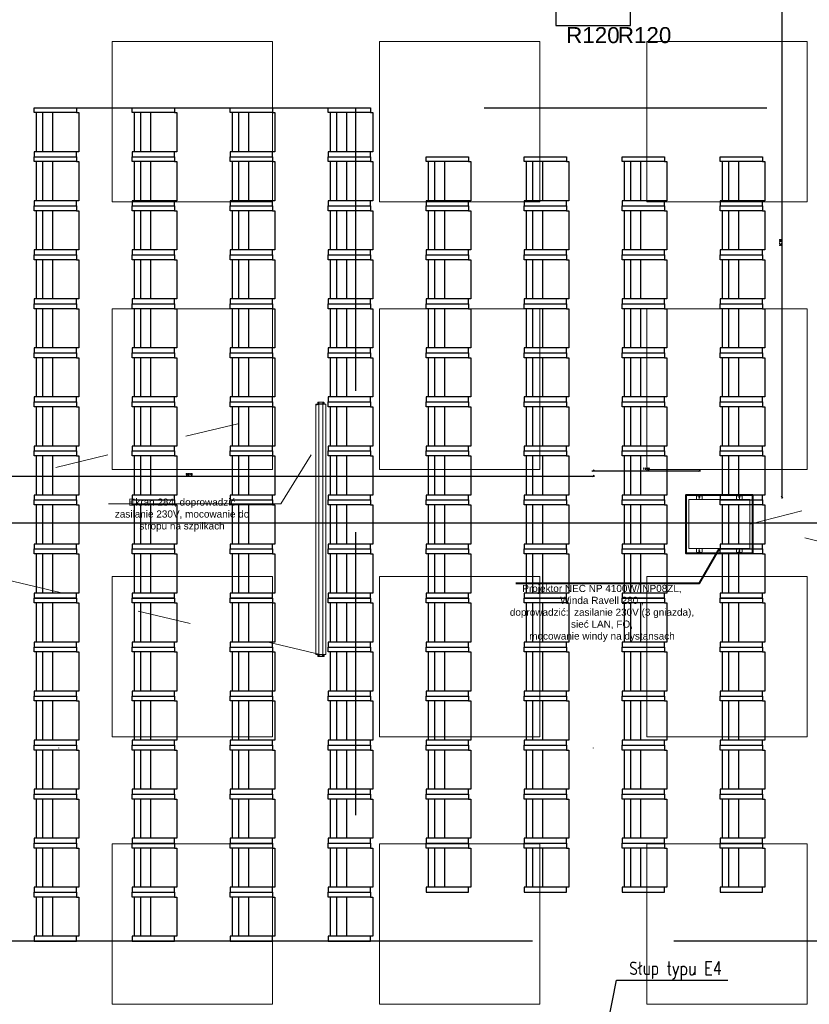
# Model space of a CAD drawing. Header units: centimetres. Extents: x -228435 to 111511, y -89367 to 428125.
# Tile 142 of 219: x -4977 to 3885, y 29600 to 40645. Entities that reach past the tile are written whole.
import ezdxf
from ezdxf.xclip import XClip

# ---------------------------------------------------------------- set-up
doc = ezdxf.new("R2010")
doc.units = ezdxf.units.CM
doc.header["$LTSCALE"] = 50
doc.header["$XCLIPFRAME"] = 0
doc.header["$PDMODE"] = 35
doc.header["$PDSIZE"] = 0.1
for name, pattern in [('0_II 10 sal$0$HIDDEN', [9.525, 6.35, -3.175]), ('CENTER', [2, 1.25, -0.25, 0.25, -0.25]), ('DASHDOT2', [12.7, 6.35, -3.175, 0, -3.175]), ('HIDDENX2', [19.05, 12.7, -6.35]), ('Kondygnacja -1$0$ACAD_ISO03W100', [30, 12, -18])]:
    doc.linetypes.add(name, pattern=pattern)
doc.layers.get('0').update_dxf_attribs({"color": 8})
doc.layers.get('DEFPOINTS').update_dxf_attribs({"color": 8})
for name, color, linetype in [('0_II 10 sal$0$ARCH_SIEDZENIA', 8, 'Continuous'), ('0_II 10 sal$0$ARCH_WYPOSAŻENIE_INNE', 8, 'Continuous'), ('ARCH_INFO_ODPORNOŚĆ OGNIOWA', 8, 'Continuous'), ('ARCH_INFO_OPISY', 8, 'Continuous'), ('ARCH_INFO_OSIE_IST', 8, 'DASHDOT2'), ('Kondygnacja +0$0$ARCH_INFO_ODPORNOŚĆ OGNIOWA', 8, 'Continuous'), ('Osie rzutów$0$ARCH_INFO_OSIE_OPISY_IST', 8, 'Continuous'), ('RYSUNKOWE_XREF', 8, 'Continuous')]:
    doc.layers.add(name, color=color, linetype=linetype)
for name, color, linetype, lineweight in [('ARCH_SUFITY_PODWIESZANE', 8, 'HIDDENX2', 9), ('osie', 8, 'CENTER', 13), ('SYSTEMY AV', 8, 'Continuous', 13)]:
    doc.layers.add(name, color=color, linetype=linetype, lineweight=lineweight)
doc.styles.add('-1 sale konferencyjne$0$Arial', font='ARIAL.TTF')
doc.styles.add('Arial', font='ARIAL.TTF')
doc.styles.add('Kondygnacja +0$0$Arial', font='ARIAL.TTF')
doc.styles.add('Romans', font='Romans.shx')
doc.styles.add('ROMANS-50-CM', font='romans.shx', dxfattribs={"width": 0.8, "height": 10})
doc.dimstyles.new('ISO-25', dxfattribs={"dimtxt": 2.5, "dimasz": 2.5, "dimexe": 1.25, "dimexo": 0.625, "dimtad": 1, "dimtxsty": 'Standard', "dimcen": 2.5, "dimadec": 0, "dimazin": 0, "dimtfac": 1, "dimtmove": 0, "dimatfit": 3, "dimfxl": 0, "dimarcsym": 0})
doc.dimstyles.new('Wymiary 1-200', dxfattribs={"dimtxt": 22, "dimasz": 20, "dimexe": 10, "dimexo": 0, "dimgap": 8, "dimtad": 1, "dimrnd": 0.5, "dimzin": 12, "dimdsep": 46, "dimtxsty": 'Romans', "dimblk": 'OBLIQUE', "dimcen": 0.5, "dimdle": 15, "dimclrt": 55, "dimazin": 0, "dimtfac": 1, "dimtmove": 1, "dimatfit": 3, "dimfxl": 0, "dimtolj": 1, "dimtzin": 0, "dimarcsym": 0})

# ---------------------------------------------------------------- blocks, each defined once
blk = doc.blocks.new('SU Lampy kwadratowe +0')
at = {"layer": 'ARCH_SUFITY_PODWIESZANE', "ltscale": 2.5}
for points in [[(11720, 8540), (11900, 8540), (11900, 8360), (11720, 8360)], [(12020, 8540), (12200, 8540), (12200, 8360), (12020, 8360)], [(12320, 8540), (12500, 8540), (12500, 8360), (12320, 8360)], [(11720, 8240), (11900, 8240), (11900, 8060), (11720, 8060)], [(12020, 8240), (12200, 8240), (12200, 8060), (12020, 8060)], [(12320, 8240), (12500, 8240), (12500, 8060), (12320, 8060)], [(11720, 7940), (11900, 7940), (11900, 7760), (11720, 7760)], [(12020, 7940), (12200, 7940), (12200, 7760), (12020, 7760)], [(12320, 7940), (12500, 7940), (12500, 7760), (12320, 7760)], [(11720, 7640), (11900, 7640), (11900, 7460), (11720, 7460)], [(12020, 7640), (12200, 7640), (12200, 7460), (12020, 7460)], [(12320, 7640), (12500, 7640), (12500, 7460), (12320, 7460)]]:
    blk.add_lwpolyline(points, close=True, dxfattribs=at)
blk = doc.blocks.new('A$C45FE2F59')
for p, q in [((0, 700), (-280, 700)), ((0, 700), (280, 700)), ((-324, 608), (-319, 612)), ((-324, 552), (-324, 608)), ((-284, 612), (-319, 612)), ((284, 612), (319, 612)), ((324, 608), (319, 612)), ((324, 552), (324, 608)), ((-324, 552), (-319, 547)), ((-284, 547), (-319, 547)), ((284, 547), (319, 547)), ((324, 552), (319, 547)), ((-324, 148), (-319, 152)), ((-324, 148), (-324, 92)), ((-284, 152), (-319, 152)), ((284, 152), (319, 152)), ((324, 148), (319, 152)), ((324, 148), (324, 92)), ((-324, 92), (-319, 88)), ((-284, 88), (-319, 88)), ((0, 0), (-280, 0)), ((0, 0), (280, 0)), ((284, 88), (319, 88)), ((324, 92), (319, 88)), ((45, 0), (-280, 0)), ((-277, 0), (277, 0)), ((280, 0), (127, 0))]:
    blk.add_line(p, q)
blk.add_lwpolyline([(-280, 700), (280, 700), (280, 0), (-280, 0)], close=True)
for centre, radius in [((-309, 580), 5.5), ((-309, 580), 5), ((309, 580), 5), ((309, 580), 5.5), ((-309, 120), 5.5), ((-309, 120), 5), ((309, 120), 5.5), ((309, 120), 5)]:
    blk.add_circle(centre, radius)
at = {"layer": 'osie'}
for p, q in [((-280, 580), (-330, 580)), ((-309, 580), (-309, 590)), ((-309, 580), (-309, 570)), ((280, 580), (330, 580)), ((309, 580), (309, 590)), ((309, 580), (309, 570)), ((-280, 120), (-330, 120)), ((-309, 120), (-309, 130)), ((-309, 120), (-309, 110)), ((280, 120), (330, 120)), ((309, 120), (309, 130)), ((309, 120), (309, 110))]:
    blk.add_line(p, q, dxfattribs=at)
blk = doc.blocks.new('SE2')
at = {"linetype": 'Continuous', "ltscale": 25.4}
for p, q in [((-906, 1326), (-906, 1248)), ((-885, 1332), (-900, 1332)), ((-897, 1321), (-897, 1313)), ((-897, 1261), (-897, 1253)), ((-890, 1313), (-890, 1321)), ((-890, 1253), (-890, 1261)), ((-885, 1242), (-885, 1332)), ((-880, 1360), (-880, 1332)), ((-878, 1360), (-880, 1360)), ((-880, 1332), (-880, 1242)), ((-878, 1316), (-880, 1316)), ((-878, 1316), (-878, 1360)), ((2678, 1360), (-878, 1360)), ((-878, 1316), (-878, 1360)), ((-878, 1285), (-878, 1316)), ((2678, 1316), (-878, 1316)), ((-878, 1259), (-878, 1285)), ((2678, 1316), (2678, 1360)), ((2678, 1360), (2678, 1316)), ((2680, 1360), (2678, 1360)), ((2678, 1285), (2678, 1316)), ((2680, 1316), (2678, 1316)), ((2678, 1285), (2678, 1259)), ((2680, 1332), (2680, 1360)), ((2680, 1242), (2680, 1332)), ((2685, 1332), (2685, 1242)), ((2700, 1332), (2685, 1332)), ((2698, 1321), (2690, 1321)), ((2690, 1321), (2690, 1321)), ((2698, 1321), (2690, 1321)), ((2690, 1314), (2698, 1314)), ((2698, 1261), (2690, 1261)), ((2690, 1261), (2690, 1261)), ((2698, 1261), (2690, 1261)), ((2698, 1321), (2698, 1321)), ((2698, 1261), (2698, 1261)), ((2706, 1248), (2706, 1326)), ((-906, 1248), (-906, 1248)), ((-900, 1242), (-885, 1242)), ((-900, 1242), (-885, 1242)), ((-900, 1242), (-900, 1242)), ((-882, 1242), (-882, 1242)), ((-882, 1242), (-880, 1242)), ((-882, 1242), (-880, 1242)), ((-878, 1259), (-880, 1259)), ((-880, 1242), (-880, 1215)), ((-880, 1215), (-878, 1215)), ((2678, 1259), (-878, 1259)), ((-878, 1215), (-878, 1259)), ((-878, 1215), (2678, 1215)), ((2678, 1259), (2678, 1215)), ((2680, 1259), (2678, 1259)), ((2678, 1215), (2680, 1215)), ((2680, 1215), (2680, 1242)), ((2682, 1242), (2680, 1242)), ((2680, 1242), (2682, 1242)), ((2682, 1242), (2682, 1242)), ((2685, 1242), (2700, 1242)), ((2685, 1242), (2700, 1242)), ((2690, 1254), (2698, 1254)), ((2700, 1242), (2700, 1242)), ((2706, 1248), (2706, 1248))]:
    blk.add_line(p, q, dxfattribs=at)
for centre, radius, start, end in [((-900, 1326), 6, 90, 180), ((-894, 1321), 3.5, 0, 180), ((-894, 1321), 3.5, 0, 180), ((-894, 1313), 3.5, 180, 360), ((-894, 1261), 3.5, 0, 180), ((-894, 1261), 3.5, 0, 180), ((2690, 1317), 3.5, 90, 180), ((2690, 1317), 3.5, 90, 270), ((2690, 1257), 3.5, 90, 180), ((2690, 1257), 3.5, 90, 270), ((2698, 1317), 3.5, 0, 90), ((2698, 1317), 3.5, 270, 90), ((2698, 1257), 3.5, 0, 90), ((2698, 1257), 3.5, 270, 90), ((2700, 1326), 6, 0, 90), ((-900, 1248), 6, 180, 270), ((-900, 1248), 6, 180, 270), ((-894, 1253), 3.5, 180, 360), ((2700, 1248), 6, 270, 360), ((2700, 1248), 6, 270, 360)]:
    blk.add_arc(centre, radius, start, end, dxfattribs=at)
for centre, major_axis, start_param, end_param in [((-885, 1332), (-5, 0), 3.141593, 4.712389), ((2685, 1332), (-5, 0), 4.712389, 6.283185), ((-885, 1242), (5, 0), 0, 1.570796), ((-885, 1242), (3, 0), 0, 1.570796), ((2685, 1242), (5, 0), 1.570796, 3.141593), ((2685, 1242), (3, 0), 1.570796, 3.141593)]:
    blk.add_ellipse(centre, major_axis=major_axis, ratio=0.000014, start_param=start_param, end_param=end_param, dxfattribs=at)
blk = doc.blocks.new('0_II 10 sal$0$Miejsce_siedzące_2d')
at = {"color": 0, "linetype": 'ByBlock', "lineweight": -2}
for p, q in [((-26.4, 27.1), (26.4, 27.1)), ((-26.4, 12.5), (26.4, 12.5))]:
    blk.add_line(p, q, dxfattribs=at)
for points in [[(-26.4, 62.7), (-26.4, 0), (-33, 0), (-33, 62.7), (-26.4, 62.7), (-26.4, 66), (26.4, 66), (26.4, 62.7), (26.4, 0), (33, 0), (33, 62.7), (26.4, 62.7)], [(26.4, 3.3), (-26.4, 3.3)]]:
    blk.add_lwpolyline(points, dxfattribs=at)
blk = doc.blocks.new('Osie rzutów')
at = {"layer": 'ARCH_INFO_OSIE_IST', "ltscale": 10}
for p, q in [((11660, 12510), (11660, 4623.3)), ((12260, 12510), (12260, 4623.3)), ((4436.2, 8000), (15156.5, 8000))]:
    blk.add_line(p, q, dxfattribs=at)
blk = doc.blocks.new('A$C6FDA0163')
at = {"layer": 'RYSUNKOWE_XREF'}
blk.add_blockref('Osie rzutów', (-10460, -9819, -630), dxfattribs=at)
blk = doc.blocks.new('_Oblique')
at = {"color": 0, "linetype": 'ByBlock', "lineweight": -2}
blk.add_line((-0.5, -0.5), (0.5, 0.5), dxfattribs=at)
blk = doc.blocks.new('*D1213')
at = {"layer": 'DEFPOINTS', "color": 0, "lineweight": 40}
for p in [(3101, 41000, 6300), (3579, 41000), (3101, 35290, 12600)]:
    blk.add_point(p, dxfattribs=at)
at = {"layer": 'SYSTEMY AV', "color": 0, "lineweight": -2}
for p, q in [((3579, 35275), (3579, 41015)), ((3587, 41000), (3589, 41000)), ((3588, 35290), (3589, 35290))]:
    blk.add_line(p, q, dxfattribs=at)
at = {"layer": 'SYSTEMY AV', "color": 0, "lineweight": -2, "xscale": 20, "yscale": 20, "zscale": 20}
for p, rotation in [((3579, 41000), 90), ((3579, 35290), 270)]:
    blk.add_blockref('_Oblique', p, dxfattribs=dict(at, rotation=rotation))
at = {"layer": 'SYSTEMY AV', "color": 55, "lineweight": 40, "insert": (3560, 38145), "char_height": 22, "attachment_point": 5, "rotation": 90, "style": 'Romans'}
blk.add_mtext('\\A1;5710', dxfattribs=at)
blk = doc.blocks.new('*D1214')
at = {"layer": 'DEFPOINTS', "color": 0, "lineweight": 40}
for p in [(1460, 35526), (-7610, 35230, 12600), (1460, 35230, 6300)]:
    blk.add_point(p, dxfattribs=at)
at = {"layer": 'SYSTEMY AV', "color": 0, "lineweight": -2}
for p, q in [((-7625, 35526), (1475, 35526)), ((-7610, 35536), (-7610, 35536)), ((1460, 35535), (1460, 35536))]:
    blk.add_line(p, q, dxfattribs=at)
at = {"layer": 'SYSTEMY AV', "color": 0, "lineweight": -2, "xscale": 20, "yscale": 20, "zscale": 20, "rotation": 180}
blk.add_blockref('_Oblique', (-7610, 35526), dxfattribs=at)
at = {"layer": 'SYSTEMY AV', "color": 0, "lineweight": -2, "xscale": 20, "yscale": 20, "zscale": 20}
blk.add_blockref('_Oblique', (1460, 35526), dxfattribs=at)
at = {"layer": 'SYSTEMY AV', "color": 55, "lineweight": 40, "insert": (-3075, 35545), "char_height": 22, "attachment_point": 5, "style": 'Romans'}
blk.add_mtext('\\A1;9070', dxfattribs=at)
blk = doc.blocks.new('*D1215')
at = {"layer": 'DEFPOINTS', "color": 0, "lineweight": 40}
for p in [(2650, 35586), (1460, 35290, 6300), (2650, 35290, 12600)]:
    blk.add_point(p, dxfattribs=at)
at = {"layer": 'SYSTEMY AV', "color": 0, "lineweight": -2}
for p, q in [((1445, 35586), (2665, 35586)), ((1460, 35595), (1460, 35596)), ((2650, 35596), (2650, 35596))]:
    blk.add_line(p, q, dxfattribs=at)
at = {"layer": 'SYSTEMY AV', "color": 0, "lineweight": -2, "xscale": 20, "yscale": 20, "zscale": 20, "rotation": 180}
blk.add_blockref('_Oblique', (1460, 35586), dxfattribs=at)
at = {"layer": 'SYSTEMY AV', "color": 0, "lineweight": -2, "xscale": 20, "yscale": 20, "zscale": 20}
blk.add_blockref('_Oblique', (2650, 35586), dxfattribs=at)
at = {"layer": 'SYSTEMY AV', "color": 55, "lineweight": 40, "insert": (2055, 35605), "char_height": 22, "attachment_point": 5, "style": 'Romans'}
blk.add_mtext('\\A1;1190', dxfattribs=at)

msp = doc.modelspace()

# ---------------------------------------------------------------- linework, layer by layer
at = {"layer": '0_II 10 sal$0$ARCH_WYPOSAŻENIE_INNE', "linetype": '0_II 10 sal$0$HIDDEN', "ltscale": 10}
for points, elevation in [([(8160, 40920), (8160, 29020), (1880, 29020), (1880, 29360), (1040, 29360), (1040, 29020), (-10490, 29020), (-10490, 40920), (1040, 40920), (1040, 40580), (1880, 40580), (1880, 40920)], 630), ([(-9290, 39657.5), (5540.01294, 39657.5), (5540.01294, 30307.5), (-9290, 30307.5)], -5670), ([(-8709.98706, 39657.5), (-1209.98706, 39657.5), (-1209.98706, 30307.5), (-8709.98706, 30307.5)], -5670)]:
    msp.add_lwpolyline(points, close=True, dxfattribs=dict(at, elevation=elevation))
at = {"layer": 'SYSTEMY AV'}
for q in [(-1704.45071, 35763.09065, -5970), (-3981.33296, 35213.72464, 630)]:
    msp.add_line((-2044.92393, 35213.72464, 630), q, dxfattribs=at)
at = {"layer": 'SYSTEMY AV', "linetype": 'Kondygnacja -1$0$ACAD_ISO03W100'}
for points, elevation in [([(10233.34655, 33210.74227), (3218.4, 34987.18), (10233.34346, 36763.61773)], -5970), ([(-1606.43896, 33523.79419), (-7489.2622, 34927.18), (-1606.4414, 36330.56581)], 6930)]:
    msp.add_lwpolyline(points, dxfattribs=dict(at, elevation=elevation))
at = {"layer": 'SYSTEMY AV', "lineweight": 40, "elevation": 6930}
msp.add_lwpolyline([(3250.4, 34662.18), (3250.4, 35312.18), (2500.4, 35312.18), (2500.4, 34662.18)], close=True, dxfattribs=at)
at = {"layer": 'SYSTEMY AV', "lineweight": 40, "elevation": 630}
msp.add_lwpolyline([(591.62584, 34323.7824), (2653.27284, 34323.7824), (2875.4, 34712.78)], dxfattribs=at)

# ---------------------------------------------------------------- block references
ref = msp.add_blockref('A$C6FDA0163', (-16540, 53190.5, 630), dxfattribs=dict(xscale=10, yscale=10, zscale=10))
XClip(ref).set_block_clipping_path([(-400.031931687, -2219.05), (399.968068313, 380.95)])
at = {"layer": '0_II 10 sal$0$ARCH_SIEDZENIA', "linetype": 'Continuous', "lineweight": -3, "xscale": 8.328285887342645, "yscale": 7.571168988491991, "zscale": 10, "rotation": 270}
for p in [(-4815, 39382.5, -5970), (-3715, 39382.5, -5970), (-2615, 39382.5, -5970), (-1515, 39382.5, -5970), (-4815, 38832.5, -5970), (-3715, 38832.5, -5970), (-2615, 38832.5, -5970), (-1515, 38832.5, -5970), (-415, 38832.5, -5970), (685, 38832.5, -5970), (1785, 38832.5, -5970), (2885, 38832.5, -5970), (-4815, 38282.5, -5970), (-3715, 38282.5, -5970), (-2615, 38282.5, -5970), (-1515, 38282.5, -5970), (-415, 38282.5, -5970), (685, 38282.5, -5970), (1785, 38282.5, -5970), (2885, 38282.5, -5970), (-4815, 37732.5, -5970), (-3715, 37732.5, -5970), (-2615, 37732.5, -5970), (-1515, 37732.5, -5970), (-415, 37732.5, -5970), (685, 37732.5, -5970), (1785, 37732.5, -5970), (2885, 37732.5, -5970), (-4815, 37182.5, -5970), (-3715, 37182.5, -5970), (-2615, 37182.5, -5970), (-1515, 37182.5, -5970), (-415, 37182.5, -5970), (685, 37182.5, -5970), (1785, 37182.5, -5970), (2885, 37182.5, -5970), (-4815, 36632.5, -5970), (-3715, 36632.5, -5970), (-2615, 36632.5, -5970), (-1515, 36632.5, -5970), (-415, 36632.5, -5970), (685, 36632.5, -5970), (1785, 36632.5, -5970), (2885, 36632.5, -5970), (-4815, 36082.5, -5970), (-3715, 36082.5, -5970), (-2615, 36082.5, -5970), (-1515, 36082.5, -5970), (-415, 36082.5, -5970), (685, 36082.5, -5970), (1785, 36082.5, -5970), (2885, 36082.5, -5970), (-4815, 35532.5, -5970), (-3715, 35532.5, -5970), (-2615, 35532.5, -5970), (-1515, 35532.5, -5970), (-415, 35532.5, -5970), (685, 35532.5, -5970), (1785, 35532.5, -5970), (2885, 35532.5, -5970), (-4815, 34982.5, -5970), (-3715, 34982.5, -5970), (-2615, 34982.5, -5970), (-1515, 34982.5, -5970), (-415, 34982.5, -5970), (685, 34982.5, -5970), (1785, 34982.5, -5970), (2885, 34982.5, -5970), (-4815, 34432.5, -5970), (-3715, 34432.5, -5970), (-2615, 34432.5, -5970), (-1515, 34432.5, -5970), (-415, 34432.5, -5970), (685, 34432.5, -5970), (1785, 34432.5, -5970), (2885, 34432.5, -5970), (-4815, 33882.5, -5970), (-3715, 33882.5, -5970), (-2615, 33882.5, -5970), (-1515, 33882.5, -5970), (-415, 33882.5, -5970), (685, 33882.5, -5970), (1785, 33882.5, -5970), (2885, 33882.5, -5970), (-4815, 33332.5, -5970), (-3715, 33332.5, -5970), (-2615, 33332.5, -5970), (-1515, 33332.5, -5970), (-415, 33332.5, -5970), (685, 33332.5, -5970), (1785, 33332.5, -5970), (2885, 33332.5, -5970), (-4815, 32782.5, -5970), (-3715, 32782.5, -5970), (-2615, 32782.5, -5970), (-1515, 32782.5, -5970), (-415, 32782.5, -5970), (685, 32782.5, -5970), (1785, 32782.5, -5970), (2885, 32782.5, -5970), (-4815, 32232.5, -5970), (-3715, 32232.5, -5970), (-2615, 32232.5, -5970), (-1515, 32232.5, -5970), (-415, 32232.5, -5970), (685, 32232.5, -5970), (1785, 32232.5, -5970), (2885, 32232.5, -5970), (-4815, 31682.5, -5970), (-3715, 31682.5, -5970), (-2615, 31682.5, -5970), (-1515, 31682.5, -5970), (-415, 31682.5, -5970), (685, 31682.5, -5970), (1785, 31682.5, -5970), (2885, 31682.5, -5970), (-4815, 31132.5, -5970), (-3715, 31132.5, -5970), (-2615, 31132.5, -5970), (-1515, 31132.5, -5970), (-1515, 31132.5, -5970), (-415, 31132.5, -5970), (685, 31132.5, -5970), (1785, 31132.5, -5970), (2885, 31132.5, -5970), (-4815, 30582.5, -5970), (-3715, 30582.5, -5970), (-2615, 30582.5, -5970), (-1515, 30582.5, -5970)]:
    msp.add_blockref('0_II 10 sal$0$Miejsce_siedzące_2d', p, dxfattribs=at)
at = {"layer": 'ARCH_SUFITY_PODWIESZANE', "ltscale": 2.5, "xscale": 10, "yscale": 10, "zscale": 10}
msp.add_blockref('SU Lampy kwadratowe +0', (-121140, -45000, -5670), dxfattribs=at)
at = {"layer": 'Osie rzutów$0$ARCH_INFO_OSIE_OPISY_IST', "xscale": 10, "yscale": 10, "zscale": 10}
msp.add_blockref('Osie rzutów', (-121140, -45000, 630), dxfattribs=at)
at = {"layer": 'SYSTEMY AV', "rotation": 90}
for name, p, xscale, yscale, zscale in [('SE2', (-581.17135, 34216.79324, 6930), 0.7893058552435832, 0.7893058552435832, 0.7893058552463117), ('A$C45FE2F59', (3218.4, 34987.18, 6930), 0.9799999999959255, 0.9799999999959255, 0.9799999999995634)]:
    msp.add_blockref(name, p, dxfattribs=dict(at, xscale=xscale, yscale=yscale, zscale=zscale))

# ---------------------------------------------------------------- texts
at = {"layer": 'ARCH_INFO_ODPORNOŚĆ OGNIOWA', "char_height": 180, "width": 3036.6124481, "attachment_point": 5, "style": 'Arial'}
for insert in [(1456.33825, 40620.9618, 630), (2036.3512, 40620.9618, -5670)]:
    msp.add_mtext('\\PR120', dxfattribs=dict(at, insert=insert))
at = {"layer": 'ARCH_INFO_OPISY', "insert": (1863.59382, 30078.81331, 630), "char_height": 150, "width": 6265.3267976, "attachment_point": 1, "style": 'ROMANS-50-CM'}
msp.add_mtext('Słup typu E4', dxfattribs=at)
at = {"layer": 'Kondygnacja +0$0$ARCH_INFO_ODPORNOŚĆ OGNIOWA', "char_height": 180, "width": 3036.6124481, "attachment_point": 5, "style": 'Kondygnacja +0$0$Arial'}
for insert in [(1456.33825, 40620.9618, 630), (2036.3512, 40620.9618, -5670)]:
    msp.add_mtext('\\PR120', dxfattribs=dict(at, insert=insert))
at = {"layer": 'SYSTEMY AV', "char_height": 200, "attachment_point": 8, "style": '-1 sale konferencyjne$0$Arial'}
for s, insert, width in [('\\P{\\H0.4x;Ekran 284, doprowadzić zasilanie 230V, mocowanie do stropu na szpilkach}', (-3154.97248, 34902.46374, 630), 1645.6719316), ('\\P{\\H0.4x;Projektor NEC NP 4100W/ NP08ZL, \\PWinda Ravell 280 , \\Pdoprowadzić:  zasilanie 230V (3 gniazda), sieć LAN, FO,\\Pmocowanie windy na dystansach }', (1558.3124, 33667.37853, 630), 2241.3600514)]:
    msp.add_mtext(s, dxfattribs=dict(at, insert=insert, width=width))

# ---------------------------------------------------------------- dimensions: what is measured, and where the dimension line sits
at = {"layer": 'SYSTEMY AV', "lineweight": 40}
dim = msp.add_linear_dim(base=(3579.01226, 41000, -5670), p1=(3100.8, 35290, 6930), p2=(3100.8, 41000, 630), angle=90, dimstyle='Wymiary 1-200', dxfattribs=at)
dim.commit()
dim.dimension.update_dxf_attribs({"geometry": '*D1213', "text_midpoint": (3560.01226, 38145, -5670)})
for base, p1, p2, picture, middle in [((2650, 35586.21856, -5670), (1460, 35290, 630), (2650, 35290, 6930), '*D1215', (2055, 35605.21856, -5670)), ((1460, 35526.21856, -5670), (-7610, 35230, 6930), (1460, 35230, 630), '*D1214', (-3075, 35545.21856, -5670))]:
    dim = msp.add_linear_dim(base=base, p1=p1, p2=p2, dimstyle='Wymiary 1-200', dxfattribs=at)
    dim.commit()
    dim.dimension.update_dxf_attribs({"geometry": picture, "text_midpoint": middle})

# ---------------------------------------------------------------- leaders
at = {"layer": 'ARCH_INFO_OPISY'}
msp.add_leader([(1628.93238, 29394.7235, 630), (1723.01473, 29868.87282, 630), (2971.3365, 29868.87282, 630)], dimstyle='ISO-25', override={"dimscale": 5, "dimasz": 2, "dimtad": 0, "dimldrblk": 'Dot'}, dxfattribs=at)

doc.saveas('drawing.dxf')
